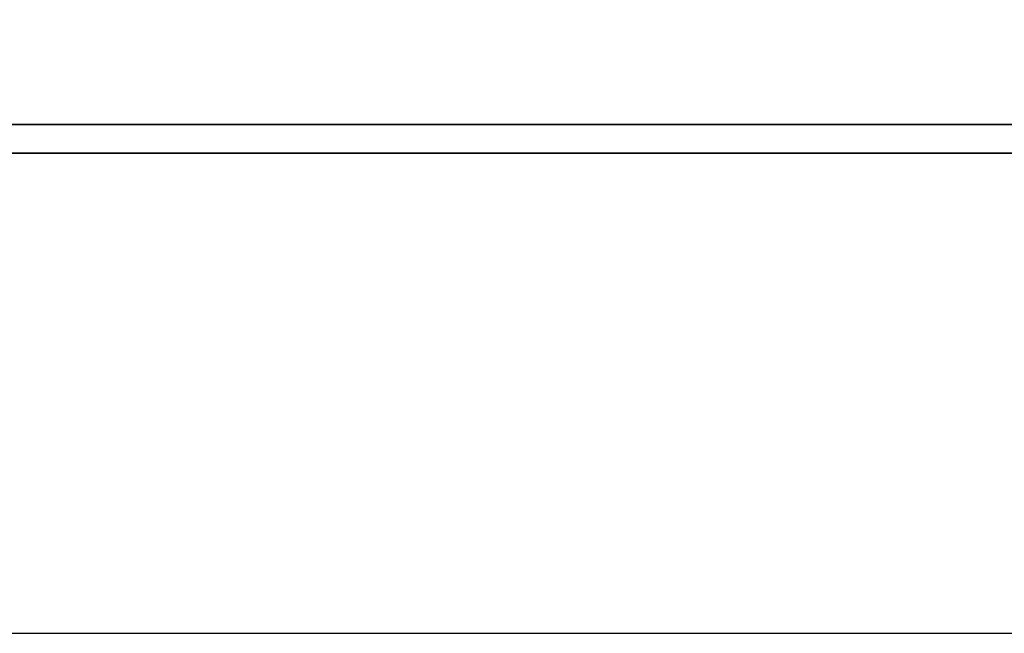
# Model space of a CAD drawing. Extents: x 898 to 1291, y 65 to 273.
# Tile 32 of 41: x 1174.62 to 1181.91, y 188.05 to 192.59. Entities that reach past the tile are written whole.
import ezdxf

# ---------------------------------------------------------------- set-up
doc = ezdxf.new("R2010")
doc.units = 0
doc.header["$MEASUREMENT"] = 0
doc.linetypes.add('CENTER', pattern=[2, 1.25, -0.25, 0.25, -0.25])
for name, color, linetype in [('CL', 1, 'CENTER'), ('DIM', 4, 'CONTINUOUS'), ('layer 1', 7, 'CONTINUOUS')]:
    doc.layers.add(name, color=color, linetype=linetype)

# ---------------------------------------------------------------- blocks, each defined once
blk = doc.blocks.new('TBI MOTION logo(完整正式版)')
at = {"layer": 'layer 1', "color": 22, "lineweight": 35}
blk.add_open_spline([(75.90875, -9.47875), (75.90875, -9.47875), (75.90875, -12.28625), (75.90875, -12.28625), (75.90875, -12.28625), (75.90875, -12.28625), (75.90875, -12.47875), (75.90875, -12.47875), (75.90875, -12.47875), (75.90875, -12.47875), (75.71625, -12.47875), (75.71625, -12.47875), (75.71625, -12.47875), (75.71625, -12.47875), (-88.32875, -12.47875), (-88.32875, -12.47875), (-88.32875, -12.47875), (-88.32875, -12.47875), (-88.32875, -13.29375), (-88.32875, -13.29375), (-88.32875, -13.29375), (-88.32875, -13.29375), (82.89125, -13.29375), (82.89125, -13.29375), (82.89125, -13.29375), (82.89125, -13.29375), (75.90875, -9.47875), (75.90875, -9.47875)], degree=3, knots=[0, 0, 0, 0, 0.14285714, 0.14285714, 0.14285714, 0.14285715, 0.28571429, 0.28571429, 0.28571429, 0.2857143, 0.42857143, 0.42857143, 0.42857143, 0.42857144, 0.57142857, 0.57142857, 0.57142857, 0.57142858, 0.71428571, 0.71428571, 0.71428571, 0.71428572, 0.85714286, 0.85714286, 0.85714286, 0.85714287, 1, 1, 1, 1], dxfattribs=at)

msp = doc.modelspace()

# ---------------------------------------------------------------- linework, layer by layer
at = {"layer": 'CL', "color": 0, "linetype": 'CENTER', "ltscale": 10}
msp.add_line((1109.7021, 188.0491), (1269.9496, 188.0491), dxfattribs=at)

# ---------------------------------------------------------------- block references
at = {"layer": 'DIM', "xscale": 0.2591999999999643, "yscale": 0.2591999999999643, "zscale": 0.2591999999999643}
msp.add_blockref('TBI MOTION logo(完整正式版)', (1173.1154, 195.0509), dxfattribs=at)

doc.saveas('drawing.dxf')
